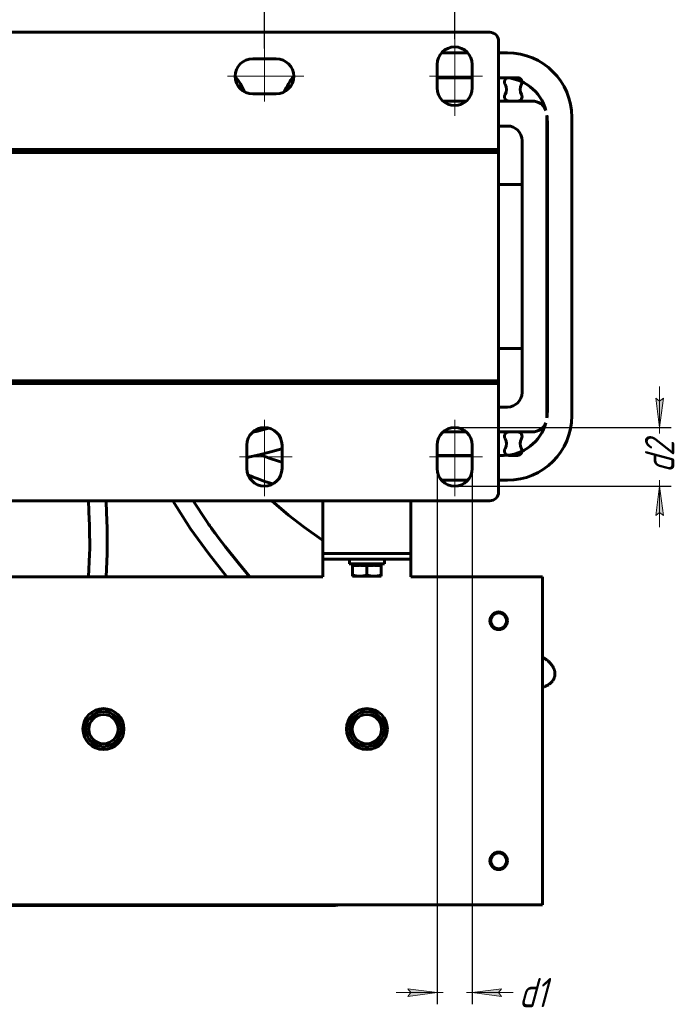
# Model space of a CAD drawing. Header units: millimetres. Extents: x 0 to 420, y 0 to 594.
# Tile 7 of 8: x 218 to 329, y 339 to 507. Entities that reach past the tile are written whole.
import ezdxf

# ---------------------------------------------------------------- set-up
doc = ezdxf.new("R2010")
doc.units = ezdxf.units.MM
for name, pattern in [('K5LT_AXLED', [19.5, 15, -1.5, 1.5, -1.5]), ('K5LT_BASIC', [0]), ('K5LT_THIN', [0])]:
    doc.linetypes.add(name, pattern=pattern)
doc.layers.add('Системный слой', color=7, linetype='Continuous')
doc.styles.add('KDIMTEXTSTYLE', font='GOST_AU.SHX', dxfattribs={"width": 0.96, "oblique": 15, "height": 5})
doc.dimstyles.new('KDIMSTYLE (0.50)', dxfattribs={"dimtxt": 5, "dimasz": 1, "dimexe": 2, "dimexo": 0, "dimgap": 1, "dimtad": 1, "dimlfac": 2, "dimtxsty": 'KDIMTEXTSTYLE', "dimsah": 1, "dimcen": 0, "dimdle": 1, "dimadec": 0, "dimazin": 0, "dimtfac": 0.667, "dimtmove": 0, "dimatfit": 3, "dimfxl": 1, "dimtvp": 1, "dimtolj": 1, "dimtzin": 0, "dimarcsym": 0})

# ---------------------------------------------------------------- blocks, each defined once
blk = doc.blocks.new('U42')
at = {"layer": 'Системный слой', "color": 150, "linetype": 'K5LT_BASIC', "lineweight": 60, "true_color": 0x0080ff}
for p, q in [((274.38, 413.73), (274.15, 413.73)), ((280.15, 413.73), (274.38, 413.73))]:
    blk.add_line(p, q, dxfattribs=at)
blk = doc.blocks.new('U43')
at = {"layer": 'Системный слой', "color": 150, "linetype": 'K5LT_BASIC', "lineweight": 60, "true_color": 0x0080ff}
for p, q in [((189.65, 444.53), (219.65, 444.53)), ((244.65, 444.53), (274.65, 444.53))]:
    blk.add_line(p, q, dxfattribs=at)
blk = doc.blocks.new('U44')
at = {"layer": 'Системный слой', "color": 150, "linetype": 'K5LT_BASIC', "lineweight": 60, "true_color": 0x0080ff}
for p, q in [((257.15, 428.38), (257.33, 428.17)), ((257.33, 428.17), (257.47, 428.01)), ((257.47, 428.01), (257.65, 427.81)), ((257.65, 427.81), (257.69, 427.76)), ((260.89, 424.53), (263.75, 422.06)), ((263.75, 422.06), (266.41, 420.01)), ((266.41, 420.01), (269.39, 417.9)), ((269.39, 417.9), (269.65, 417.72)), ((307.15, 397.87), (307.57, 397.57)), ((307.57, 397.57), (307.67, 397.5)), ((307.67, 397.5), (307.68, 397.49)), ((307.68, 397.49), (307.7, 397.48)), ((307.7, 397.48), (307.73, 397.45)), ((307.73, 397.45), (307.8, 397.4)), ((307.8, 397.4), (307.87, 397.34)), ((307.87, 397.34), (307.96, 397.27)), ((307.96, 397.27), (308, 397.23)), ((308, 397.23), (308.01, 397.22)), ((308.01, 397.22), (308.02, 397.21)), ((308.02, 397.21), (308.05, 397.19)), ((308.05, 397.19), (308.1, 397.14)), ((308.1, 397.14), (308.21, 397.05)), ((308.21, 397.05), (308.32, 396.94)), ((308.32, 396.94), (308.32, 396.93)), ((308.32, 396.93), (308.34, 396.92)), ((308.34, 396.92), (308.36, 396.9)), ((308.36, 396.9), (308.41, 396.85)), ((308.41, 396.85), (308.51, 396.74)), ((308.51, 396.74), (308.61, 396.62)), ((308.61, 396.62), (308.62, 396.62)), ((308.62, 396.62), (308.63, 396.6)), ((308.63, 396.6), (308.65, 396.58)), ((308.65, 396.58), (308.69, 396.52)), ((308.69, 396.52), (308.78, 396.41)), ((308.78, 396.41), (308.85, 396.3)), ((308.85, 396.3), (308.86, 396.29)), ((308.86, 396.29), (308.87, 396.28)), ((308.87, 396.28), (308.88, 396.26)), ((308.88, 396.26), (308.92, 396.2)), ((308.92, 396.2), (308.98, 396.1)), ((308.98, 396.1), (309.02, 396.02)), ((309.02, 396.02), (309.02, 396.02)), ((309.02, 396.02), (309.02, 396.01)), ((309.02, 396.01), (309.03, 395.99)), ((309.03, 395.99), (309.05, 395.95)), ((309.05, 395.95), (309.06, 395.93)), ((309.06, 395.93), (309.08, 395.89)), ((309.08, 395.89), (309.1, 395.85)), ((309.1, 395.85), (309.12, 395.79)), ((309.12, 395.79), (309.12, 395.79)), ((309.12, 395.79), (309.13, 395.78)), ((309.13, 395.78), (309.13, 395.76)), ((309.13, 395.76), (309.15, 395.72)), ((309.15, 395.72), (309.17, 395.64)), ((309.17, 395.64), (309.19, 395.57)), ((309.19, 395.57), (309.19, 395.57)), ((309.19, 395.57), (309.2, 395.56)), ((309.2, 395.56), (309.2, 395.55)), ((309.2, 395.55), (309.2, 395.54)), ((309.2, 395.54), (309.21, 395.52)), ((309.21, 395.52), (309.21, 395.51)), ((309.21, 395.51), (309.21, 395.5)), ((309.21, 395.5), (309.22, 395.47)), ((309.22, 395.47), (309.22, 395.47)), ((309.22, 395.47), (309.22, 395.47)), ((309.22, 395.47), (309.22, 395.47)), ((309.22, 395.47), (309.22, 395.46)), ((309.22, 395.46), (309.23, 395.44)), ((309.23, 395.44), (309.23, 395.43)), ((309.23, 395.43), (309.23, 395.42)), ((309.23, 395.42), (309.23, 395.42)), ((309.23, 395.42), (309.23, 395.41)), ((309.23, 395.41), (309.24, 395.4)), ((309.24, 395.4), (309.24, 395.39)), ((309.24, 395.39), (309.24, 395.38)), ((309.24, 395.38), (309.24, 395.38)), ((309.24, 395.38), (309.24, 395.37)), ((309.24, 395.37), (309.24, 395.36)), ((309.24, 395.36), (309.25, 395.34)), ((309.25, 395.34), (309.25, 395.31)), ((309.25, 395.31), (309.25, 395.29)), ((309.25, 395.29), (309.26, 395.27)), ((309.26, 395.27), (309.26, 395.25)), ((309.26, 395.25), (309.26, 395.22)), ((309.26, 395.22), (309.26, 395.22)), ((309.26, 395.22), (309.27, 395.21)), ((309.27, 395.21), (309.27, 395.2)), ((309.27, 395.2), (309.27, 395.19)), ((309.27, 395.19), (309.27, 395.16)), ((308.65, 393.5), (308.58, 393.43)), ((308.7, 393.56), (308.65, 393.5)), ((308.73, 393.59), (308.7, 393.56)), ((308.75, 393.6), (308.73, 393.59)), ((308.76, 393.62), (308.75, 393.61)), ((308.75, 393.61), (308.75, 393.6)), ((308.84, 393.72), (308.76, 393.62)), ((308.76, 393.62), (308.76, 393.62)), ((308.88, 393.77), (308.84, 393.72)), ((308.9, 393.79), (308.88, 393.77)), ((308.91, 393.81), (308.9, 393.8)), ((308.9, 393.8), (308.9, 393.79)), ((308.92, 393.83), (308.91, 393.81)), ((308.91, 393.81), (308.91, 393.81)), ((308.95, 393.87), (308.92, 393.83)), ((308.97, 393.9), (308.95, 393.87)), ((308.98, 393.92), (308.97, 393.91)), ((308.97, 393.91), (308.97, 393.9)), ((309.02, 393.99), (308.98, 393.92)), ((308.98, 393.92), (308.98, 393.92)), ((309.06, 394.06), (309.02, 393.99)), ((309.07, 394.1), (309.06, 394.06)), ((309.08, 394.11), (309.07, 394.1)), ((309.09, 394.12), (309.08, 394.11)), ((309.12, 394.2), (309.09, 394.13)), ((309.09, 394.13), (309.09, 394.12)), ((309.15, 394.27), (309.12, 394.2)), ((309.16, 394.31), (309.15, 394.27)), ((309.17, 394.33), (309.16, 394.31)), ((309.2, 394.42), (309.17, 394.34)), ((309.17, 394.34), (309.17, 394.34)), ((309.17, 394.34), (309.17, 394.33)), ((309.22, 394.49), (309.2, 394.42)), ((309.23, 394.52), (309.22, 394.49)), ((309.25, 394.63), (309.23, 394.56)), ((309.23, 394.56), (309.23, 394.55)), ((309.23, 394.55), (309.23, 394.54)), ((309.23, 394.54), (309.23, 394.52)), ((309.26, 394.7), (309.25, 394.63)), ((309.27, 394.76), (309.26, 394.74)), ((309.26, 394.74), (309.26, 394.7)), ((309.27, 395.16), (309.27, 395.1)), ((309.27, 395.1), (309.28, 395.05)), ((309.28, 394.93), (309.27, 394.85)), ((309.27, 394.85), (309.27, 394.77)), ((309.27, 394.77), (309.27, 394.77)), ((309.27, 394.77), (309.27, 394.76)), ((309.28, 395.05), (309.28, 395.01)), ((309.28, 395.01), (309.28, 395)), ((309.28, 395), (309.28, 394.99)), ((309.28, 394.99), (309.28, 394.98)), ((309.28, 394.98), (309.28, 394.96)), ((309.28, 394.96), (309.28, 394.93)), ((307.16, 392.67), (307.15, 392.67)), ((307.25, 392.7), (307.16, 392.67)), ((307.29, 392.71), (307.25, 392.7)), ((307.32, 392.72), (307.29, 392.71)), ((307.33, 392.72), (307.32, 392.72)), ((307.46, 392.77), (307.33, 392.73)), ((307.33, 392.73), (307.33, 392.72)), ((307.57, 392.82), (307.46, 392.77)), ((307.63, 392.84), (307.57, 392.82)), ((307.65, 392.85), (307.63, 392.84)), ((307.67, 392.86), (307.65, 392.85)), ((307.79, 392.91), (307.67, 392.86)), ((307.67, 392.86), (307.67, 392.86)), ((307.88, 392.96), (307.79, 392.91)), ((307.93, 392.98), (307.88, 392.96)), ((307.95, 392.99), (307.93, 392.98)), ((307.97, 393), (307.95, 392.99)), ((308.08, 393.06), (307.97, 393)), ((307.97, 393), (307.97, 393)), ((308.16, 393.11), (308.08, 393.06)), ((308.2, 393.14), (308.16, 393.11)), ((308.22, 393.15), (308.2, 393.14)), ((308.23, 393.16), (308.22, 393.15)), ((308.24, 393.16), (308.23, 393.16)), ((308.35, 393.24), (308.24, 393.16)), ((308.41, 393.29), (308.35, 393.24)), ((308.44, 393.31), (308.41, 393.29)), ((308.45, 393.32), (308.44, 393.31)), ((308.46, 393.33), (308.45, 393.32)), ((308.48, 393.34), (308.46, 393.33)), ((308.46, 393.33), (308.46, 393.33)), ((308.53, 393.39), (308.48, 393.34)), ((308.56, 393.41), (308.53, 393.39)), ((308.57, 393.42), (308.56, 393.41)), ((308.58, 393.43), (308.57, 393.43)), ((308.57, 393.43), (308.57, 393.42))]:
    blk.add_line(p, q, dxfattribs=at)
blk = doc.blocks.new('U45')
at = {"layer": 'Системный слой', "color": 150, "linetype": 'K5LT_BASIC', "lineweight": 60, "true_color": 0x0080ff}
for p, q in [((256.65, 431.94), (258.73, 432.37)), ((258.73, 432.37), (260.74, 432.87)), ((260.74, 432.87), (262.65, 433.42))]:
    blk.add_line(p, q, dxfattribs=at)
blk = doc.blocks.new('U46')
at = {"layer": 'Системный слой', "color": 150, "linetype": 'K5LT_BASIC', "lineweight": 60, "true_color": 0x0080ff}
for p, q in [((257.6, 436.22), (258.55, 436.44)), ((258.55, 436.44), (259.5, 436.68)), ((259.5, 436.68), (260.41, 436.93))]:
    blk.add_line(p, q, dxfattribs=at)
blk = doc.blocks.new('U47')
at = {"layer": 'Системный слой', "color": 150, "linetype": 'K5LT_BASIC', "lineweight": 60, "true_color": 0x0080ff}
for p, q in [((243.99, 424.53), (247, 419.75)), ((247, 419.75), (250.13, 415.45)), ((250.13, 415.45), (253.23, 411.53))]:
    blk.add_line(p, q, dxfattribs=at)
blk = doc.blocks.new('U48')
at = {"layer": 'Системный слой', "color": 150, "linetype": 'K5LT_BASIC', "lineweight": 60, "true_color": 0x0080ff}
for p, q in [((247.47, 424.53), (249.8, 420.98)), ((249.8, 420.98), (250.11, 420.53)), ((250.11, 420.53), (250.17, 420.45)), ((250.17, 420.45), (250.18, 420.44)), ((250.18, 420.44), (250.19, 420.42)), ((250.19, 420.42), (250.21, 420.39)), ((250.21, 420.39), (250.24, 420.34)), ((250.24, 420.34), (250.26, 420.32)), ((250.26, 420.32), (250.3, 420.27)), ((250.3, 420.27), (250.31, 420.25)), ((250.31, 420.25), (250.33, 420.22)), ((250.33, 420.22), (250.37, 420.17)), ((250.37, 420.17), (250.37, 420.16)), ((250.37, 420.16), (250.37, 420.16)), ((250.37, 420.16), (250.38, 420.15)), ((250.38, 420.15), (250.39, 420.14)), ((250.39, 420.14), (250.39, 420.13)), ((250.39, 420.13), (250.4, 420.13)), ((250.4, 420.13), (250.4, 420.12)), ((250.4, 420.12), (250.4, 420.12)), ((250.4, 420.12), (250.4, 420.12)), ((250.4, 420.12), (250.41, 420.11)), ((250.41, 420.11), (250.41, 420.11)), ((250.41, 420.11), (250.42, 420.1)), ((250.42, 420.1), (250.42, 420.09)), ((250.42, 420.09), (250.42, 420.09)), ((250.42, 420.09), (250.42, 420.09)), ((250.42, 420.09), (250.43, 420.09)), ((250.43, 420.09), (250.43, 420.08)), ((250.43, 420.08), (250.43, 420.08)), ((250.43, 420.08), (250.43, 420.08)), ((250.43, 420.08), (250.43, 420.08)), ((250.43, 420.08), (250.43, 420.08)), ((250.43, 420.08), (250.43, 420.07)), ((250.43, 420.07), (250.43, 420.07)), ((250.43, 420.07), (250.44, 420.07)), ((250.44, 420.07), (250.44, 420.07)), ((250.44, 420.07), (250.44, 420.07)), ((250.44, 420.07), (250.44, 420.07)), ((250.44, 420.07), (250.44, 420.06)), ((250.44, 420.06), (250.44, 420.06)), ((250.44, 420.06), (250.44, 420.06)), ((250.44, 420.06), (250.44, 420.06)), ((250.44, 420.06), (250.45, 420.06)), ((250.45, 420.06), (250.45, 420.06)), ((250.45, 420.06), (250.45, 420.05)), ((250.45, 420.05), (250.45, 420.05)), ((250.45, 420.05), (250.45, 420.05)), ((250.45, 420.05), (250.46, 420.04)), ((250.46, 420.04), (250.46, 420.04)), ((250.46, 420.04), (250.46, 420.04)), ((250.46, 420.04), (250.46, 420.04)), ((250.46, 420.04), (250.46, 420.04)), ((250.46, 420.04), (250.46, 420.03)), ((250.46, 420.03), (250.46, 420.03)), ((250.46, 420.03), (250.47, 420.03)), ((250.47, 420.03), (250.47, 420.02)), ((250.47, 420.02), (250.47, 420.02)), ((250.47, 420.02), (250.47, 420.02)), ((250.47, 420.02), (250.48, 420.02)), ((250.48, 420.02), (250.48, 420.01)), ((250.48, 420.01), (250.49, 420)), ((250.49, 420), (250.49, 419.99)), ((250.49, 419.99), (250.5, 419.99)), ((250.5, 419.99), (250.5, 419.98)), ((250.5, 419.98), (250.51, 419.97)), ((250.51, 419.97), (250.51, 419.97)), ((250.51, 419.97), (250.52, 419.96)), ((250.52, 419.96), (250.52, 419.95)), ((250.52, 419.95), (250.53, 419.95)), ((250.53, 419.95), (250.53, 419.94)), ((250.53, 419.94), (250.53, 419.94)), ((250.53, 419.94), (250.54, 419.93)), ((250.54, 419.93), (250.55, 419.91)), ((250.55, 419.91), (250.57, 419.89)), ((250.57, 419.89), (250.59, 419.86)), ((250.59, 419.86), (250.61, 419.83)), ((250.61, 419.83), (250.63, 419.8)), ((250.63, 419.8), (250.7, 419.7)), ((250.7, 419.7), (250.77, 419.6)), ((250.77, 419.6), (250.92, 419.4)), ((250.92, 419.4), (251.21, 419)), ((251.21, 419), (251.79, 418.22)), ((251.79, 418.22), (252.95, 416.7)), ((252.95, 416.7), (255.25, 413.79)), ((255.25, 413.79), (257.08, 411.57)), ((257.08, 411.57), (257.08, 411.56)), ((257.08, 411.56), (257.08, 411.56)), ((257.08, 411.56), (257.09, 411.56)), ((257.09, 411.56), (257.09, 411.55)), ((257.09, 411.55), (257.09, 411.55)), ((257.09, 411.55), (257.09, 411.55)), ((257.09, 411.55), (257.09, 411.55)), ((257.09, 411.55), (257.09, 411.55)), ((257.09, 411.55), (257.1, 411.54)), ((257.1, 411.54), (257.1, 411.54)), ((257.1, 411.54), (257.11, 411.53))]:
    blk.add_line(p, q, dxfattribs=at)
blk = doc.blocks.new('U50')
at = {"layer": 'Системный слой', "color": 150, "linetype": 'K5LT_BASIC', "lineweight": 60, "true_color": 0x0080ff}
for p, q in [((219.65, 484.53), (189.65, 484.53)), ((274.65, 484.53), (244.65, 484.53))]:
    blk.add_line(p, q, dxfattribs=at)
blk = doc.blocks.new('U52')
at = {"layer": 'Системный слой', "color": 150, "linetype": 'K5LT_BASIC', "lineweight": 60, "true_color": 0x0080ff}
for p, q in [((256.85, 428.96), (256.94, 428.92)), ((256.94, 428.92), (256.99, 428.9)), ((256.99, 428.9), (257.01, 428.88)), ((257.01, 428.88), (257.04, 428.87)), ((257.04, 428.87), (257.06, 428.86)), ((257.06, 428.86), (257.08, 428.85)), ((257.08, 428.85), (257.16, 428.82)), ((257.16, 428.82), (257.24, 428.78)), ((257.24, 428.78), (257.41, 428.71)), ((257.41, 428.71), (257.73, 428.57)), ((257.73, 428.57), (258.38, 428.31)), ((258.38, 428.31), (259.7, 427.84)), ((259.7, 427.84), (261.11, 427.41))]:
    blk.add_line(p, q, dxfattribs=at)
blk = doc.blocks.new('U53')
at = {"layer": 'Системный слой', "color": 150, "linetype": 'K5LT_BASIC', "lineweight": 60, "true_color": 0x0080ff}
for p, q in [((258.92, 432.42), (259.02, 432.37)), ((259.02, 432.37), (259.07, 432.35)), ((259.07, 432.35), (259.09, 432.34)), ((259.09, 432.34), (259.11, 432.33)), ((259.11, 432.33), (259.14, 432.32)), ((259.14, 432.32), (259.15, 432.32)), ((259.15, 432.32), (259.17, 432.31)), ((259.17, 432.31), (259.2, 432.29)), ((259.2, 432.29), (259.23, 432.28)), ((259.23, 432.28), (259.27, 432.27)), ((259.27, 432.27), (259.36, 432.23)), ((259.36, 432.23), (259.54, 432.16)), ((300.56, 432.28), (300.72, 432.31)), ((300.72, 432.31), (300.88, 432.35)), ((300.88, 432.35), (301.04, 432.38)), ((259.54, 432.16), (259.9, 432.01)), ((259.9, 432.01), (260.62, 431.75)), ((260.62, 431.75), (261.88, 431.35)), ((261.88, 431.35), (262.65, 431.13))]:
    blk.add_line(p, q, dxfattribs=at)
blk = doc.blocks.new('U54')
at = {"layer": 'Системный слой', "color": 150, "linetype": 'K5LT_BASIC', "lineweight": 60, "true_color": 0x0080ff}
for p, q in [((241.34, 355.39), (238.12, 355.39)), ((252.73, 355.39), (241.34, 355.39)), ((260.91, 355.39), (252.73, 355.39)), ((264.99, 355.39), (260.91, 355.39)), ((267.04, 355.39), (264.99, 355.39)), ((268.06, 355.39), (267.04, 355.39)), ((268.57, 355.39), (268.06, 355.39)), ((268.82, 355.39), (268.57, 355.39)), ((269.15, 355.39), (268.82, 355.39)), ((269.36, 355.39), (269.15, 355.39)), ((269.49, 355.39), (269.36, 355.39)), ((269.59, 355.39), (269.49, 355.39)), ((269.65, 355.39), (269.59, 355.39)), ((269.69, 355.39), (269.65, 355.39)), ((269.71, 355.39), (269.69, 355.39)), ((269.74, 355.39), (269.71, 355.39)), ((269.8, 355.39), (269.74, 355.39)), ((269.91, 355.39), (269.8, 355.39)), ((270.12, 355.39), (269.91, 355.39)), ((270.58, 355.39), (270.12, 355.39)), ((270.85, 355.39), (270.58, 355.39)), ((270.99, 355.39), (270.85, 355.39)), ((271.06, 355.39), (270.99, 355.39)), ((271.1, 355.39), (271.06, 355.39)), ((271.76, 355.42), (271.1, 355.39)), ((272.53, 355.53), (271.76, 355.42))]:
    blk.add_line(p, q, dxfattribs=at)
blk = doc.blocks.new('U55')
at = {"layer": 'Системный слой', "color": 150, "linetype": 'K5LT_BASIC', "lineweight": 60, "true_color": 0x0080ff}
for p, q in [((191.79, 355.52), (191.71, 355.53)), ((191.94, 355.49), (191.79, 355.52)), ((192.02, 355.48), (191.94, 355.49)), ((192.05, 355.47), (192.02, 355.48)), ((192.07, 355.47), (192.05, 355.47)), ((192.08, 355.47), (192.07, 355.47)), ((192.29, 355.44), (192.08, 355.47)), ((192.46, 355.42), (192.29, 355.44)), ((192.54, 355.42), (192.46, 355.42)), ((192.59, 355.41), (192.54, 355.42)), ((192.61, 355.41), (192.59, 355.41)), ((192.62, 355.41), (192.61, 355.41)), ((192.76, 355.4), (192.62, 355.41)), ((192.93, 355.39), (192.76, 355.4)), ((193.02, 355.39), (192.93, 355.39)), ((193.06, 355.39), (193.02, 355.39)), ((193.08, 355.39), (193.06, 355.39)), ((193.1, 355.39), (193.08, 355.39)), ((193.31, 355.39), (193.1, 355.39)), ((193.48, 355.39), (193.31, 355.39)), ((193.56, 355.39), (193.48, 355.39)), ((193.6, 355.39), (193.56, 355.39)), ((193.62, 355.39), (193.6, 355.39)), ((193.63, 355.39), (193.62, 355.39)), ((193.81, 355.39), (193.63, 355.39)), ((194.06, 355.39), (193.81, 355.39)), ((194.19, 355.39), (194.06, 355.39)), ((194.25, 355.39), (194.19, 355.39)), ((194.28, 355.39), (194.25, 355.39)), ((194.3, 355.39), (194.28, 355.39)), ((194.31, 355.39), (194.3, 355.39)), ((194.32, 355.39), (194.31, 355.39)), ((194.31, 355.39), (194.31, 355.39)), ((194.38, 355.39), (194.32, 355.39)), ((194.4, 355.39), (194.38, 355.39)), ((194.41, 355.39), (194.4, 355.39)), ((194.42, 355.39), (194.41, 355.39)), ((194.43, 355.39), (194.42, 355.39)), ((194.44, 355.39), (194.43, 355.39)), ((194.46, 355.39), (194.44, 355.39)), ((194.47, 355.39), (194.46, 355.39)), ((194.48, 355.39), (194.47, 355.39)), ((194.49, 355.39), (194.48, 355.39)), ((194.48, 355.39), (194.48, 355.39)), ((194.5, 355.39), (194.49, 355.39)), ((194.51, 355.39), (194.5, 355.39)), ((194.52, 355.39), (194.51, 355.39)), ((194.51, 355.39), (194.51, 355.39)), ((207.16, 355.39), (194.52, 355.39)), ((222.64, 355.39), (207.16, 355.39)), ((238.12, 355.39), (222.64, 355.39))]:
    blk.add_line(p, q, dxfattribs=at)
blk = doc.blocks.new('U56')
at = {"layer": 'Системный слой', "color": 150, "linetype": 'K5LT_BASIC', "lineweight": 60, "true_color": 0x0080ff}
for p, q in [((229.65, 422.8), (229.57, 424.53)), ((229.71, 421.28), (229.65, 422.8)), ((229.74, 420.55), (229.71, 421.28)), ((229.76, 419.82), (229.74, 420.55)), ((229.76, 419.68), (229.76, 419.82)), ((229.77, 419.39), (229.76, 419.68)), ((229.77, 419.25), (229.77, 419.39)), ((229.78, 419.17), (229.77, 419.25)), ((229.78, 419.14), (229.78, 419.17)), ((229.78, 419.12), (229.78, 419.14)), ((229.78, 419.03), (229.78, 419.12)), ((229.79, 418.58), (229.78, 419.03)), ((229.79, 418.34), (229.79, 418.58)), ((229.79, 418.21), (229.79, 418.34)), ((229.79, 418.14), (229.79, 418.21)), ((229.8, 418.11), (229.79, 418.14)), ((229.8, 418.1), (229.8, 418.11)), ((229.8, 418.04), (229.8, 418.1)), ((229.8, 417.93), (229.8, 418.04)), ((229.8, 417.86), (229.8, 417.93)), ((229.8, 417.76), (229.8, 417.86)), ((229.8, 417.68), (229.8, 417.76)), ((229.8, 417.61), (229.8, 417.68)), ((229.8, 417.58), (229.8, 417.61)), ((229.8, 417.56), (229.8, 417.58)), ((229.8, 417.51), (229.8, 417.56)), ((229.8, 417.56), (229.8, 417.56)), ((229.8, 417.44), (229.8, 417.51)), ((229.8, 417.36), (229.8, 417.44)), ((229.8, 417.32), (229.8, 417.36)), ((229.8, 417.27), (229.8, 417.32)), ((229.8, 417.25), (229.8, 417.27)), ((229.8, 417.23), (229.8, 417.25)), ((229.8, 417.22), (229.8, 417.23)), ((229.8, 417.19), (229.8, 417.22)), ((229.8, 417.18), (229.8, 417.19)), ((229.8, 417.17), (229.8, 417.18)), ((229.8, 417.16), (229.8, 417.17)), ((229.8, 417.15), (229.8, 417.16)), ((229.8, 417.16), (229.8, 417.16)), ((229.8, 417.16), (229.8, 417.16)), ((229.8, 417.14), (229.8, 417.15)), ((229.8, 417.13), (229.8, 417.14)), ((229.8, 417.14), (229.8, 417.14)), ((229.8, 417.14), (229.8, 417.14)), ((229.8, 417.14), (229.8, 417.14)), ((229.8, 417.12), (229.8, 417.13)), ((229.8, 417.13), (229.8, 417.13)), ((229.8, 417.13), (229.8, 417.13)), ((229.8, 417.11), (229.8, 417.12)), ((229.8, 417.1), (229.8, 417.11)), ((229.8, 417.08), (229.8, 417.1)), ((229.8, 417.1), (229.8, 417.1)), ((229.8, 417.1), (229.8, 417.1)), ((229.8, 417.06), (229.8, 417.08)), ((229.8, 417.05), (229.8, 417.06)), ((229.8, 417.04), (229.8, 417.05)), ((229.8, 417.03), (229.8, 417.04)), ((229.8, 417.04), (229.8, 417.04)), ((229.8, 417.01), (229.8, 417.03)), ((229.6, 411.53), (229.79, 415.41)), ((229.79, 415.41), (229.8, 416.33)), ((229.8, 416.99), (229.8, 417.01)), ((229.8, 416.98), (229.8, 416.99)), ((229.8, 416.97), (229.8, 416.98)), ((229.8, 416.96), (229.8, 416.97)), ((229.8, 416.97), (229.8, 416.97)), ((229.8, 416.94), (229.8, 416.96)), ((229.8, 416.93), (229.8, 416.94)), ((229.8, 416.92), (229.8, 416.93)), ((229.8, 416.91), (229.8, 416.92)), ((229.8, 416.9), (229.8, 416.91)), ((229.8, 416.89), (229.8, 416.9)), ((229.8, 416.9), (229.8, 416.9)), ((229.8, 416.86), (229.8, 416.89)), ((229.8, 416.85), (229.8, 416.86)), ((229.8, 416.84), (229.8, 416.85)), ((229.8, 416.33), (229.8, 416.84))]:
    blk.add_line(p, q, dxfattribs=at)
blk = doc.blocks.new('U57')
at = {"layer": 'Системный слой', "color": 150, "linetype": 'K5LT_BASIC', "lineweight": 60, "true_color": 0x0080ff}
for p, q in [((232.58, 424.51), (232.58, 424.53)), ((232.59, 424.32), (232.58, 424.51)), ((232.67, 422.58), (232.59, 424.32)), ((232.76, 419.78), (232.67, 422.58)), ((232.79, 415.48), (232.76, 419.78)), ((232.61, 411.53), (232.79, 415.48))]:
    blk.add_line(p, q, dxfattribs=at)
blk = doc.blocks.new('U68')
at = {"layer": 'Системный слой', "color": 150, "linetype": 'K5LT_BASIC', "lineweight": 60, "true_color": 0x0080ff}
for p, q in [((266.33, 484.03), (266.33, 484.53)), ((266.33, 444.53), (266.33, 445.03))]:
    blk.add_line(p, q, dxfattribs=at)
blk = doc.blocks.new('U69')
at = {"layer": 'Системный слой', "color": 150, "linetype": 'K5LT_BASIC', "lineweight": 60, "true_color": 0x0080ff}
for p, q in [((294.39, 428.03), (289.92, 428.03)), ((301.15, 428.03), (299.65, 428.03))]:
    blk.add_line(p, q, dxfattribs=at)
blk = doc.blocks.new('U70')
at = {"layer": 'Системный слой', "color": 150, "linetype": 'K5LT_BASIC', "lineweight": 60, "true_color": 0x0080ff}
for p, q in [((290.17, 492.78), (294.14, 492.78)), ((299.65, 492.78), (305.4, 492.78))]:
    blk.add_line(p, q, dxfattribs=at)
blk = doc.blocks.new('U71')
at = {"layer": 'Системный слой', "color": 150, "linetype": 'K5LT_BASIC', "lineweight": 60, "true_color": 0x0080ff}
for p, q in [((270.65, 484.03), (270.65, 484.53)), ((270.65, 444.53), (270.65, 445.03))]:
    blk.add_line(p, q, dxfattribs=at)
blk = doc.blocks.new('U72')
at = {"layer": 'Системный слой', "color": 150, "linetype": 'K5LT_BASIC', "lineweight": 60, "true_color": 0x0080ff}
for p, q in [((295.15, 432.28), (289.15, 432.28)), ((300.48, 432.28), (299.65, 432.28))]:
    blk.add_line(p, q, dxfattribs=at)
blk = doc.blocks.new('U73')
at = {"layer": 'Системный слой', "color": 150, "linetype": 'K5LT_BASIC', "lineweight": 60, "true_color": 0x0080ff}
for p, q in [((294.14, 436.28), (290.17, 436.28)), ((305.4, 436.28), (299.65, 436.28))]:
    blk.add_line(p, q, dxfattribs=at)
blk = doc.blocks.new('U74')
at = {"layer": 'Системный слой', "color": 150, "linetype": 'K5LT_BASIC', "lineweight": 60, "true_color": 0x0080ff}
for p, q in [((289.15, 496.78), (295.15, 496.78)), ((299.65, 496.78), (300.48, 496.78))]:
    blk.add_line(p, q, dxfattribs=at)
blk = doc.blocks.new('U75')
at = {"layer": 'Системный слой', "color": 150, "linetype": 'K5LT_BASIC', "lineweight": 60, "true_color": 0x0080ff}
for p, q in [((262.15, 484.03), (262.15, 484.53)), ((262.15, 444.53), (262.15, 445.03))]:
    blk.add_line(p, q, dxfattribs=at)
blk = doc.blocks.new('U76')
at = {"layer": 'Системный слой', "color": 150, "linetype": 'K5LT_BASIC', "lineweight": 60, "true_color": 0x0080ff}
for p, q in [((266.4, 484.03), (266.4, 484.53)), ((266.4, 444.53), (266.4, 445.03))]:
    blk.add_line(p, q, dxfattribs=at)
blk = doc.blocks.new('U77')
at = {"layer": 'Системный слой', "color": 150, "linetype": 'K5LT_BASIC', "lineweight": 60, "true_color": 0x0080ff}
for p, q in [((289.92, 501.03), (294.39, 501.03)), ((299.65, 501.03), (301.15, 501.03))]:
    blk.add_line(p, q, dxfattribs=at)
blk = doc.blocks.new('U80')
at = {"layer": 'Системный слой', "color": 150, "linetype": 'K5LT_BASIC', "lineweight": 60, "true_color": 0x0080ff}
for p, q in [((257.15, 484.53), (257.15, 484.03)), ((257.15, 445.03), (257.15, 444.53))]:
    blk.add_line(p, q, dxfattribs=at)
blk = doc.blocks.new('U84')
at = {"layer": 'Системный слой', "color": 150, "linetype": 'K5LT_BASIC', "lineweight": 60, "true_color": 0x0080ff}
for p, q in [((252.98, 484.53), (252.98, 484.03)), ((252.98, 445.03), (252.98, 444.53))]:
    blk.add_line(p, q, dxfattribs=at)
blk = doc.blocks.new('U86')
at = {"layer": 'Системный слой', "color": 150, "linetype": 'K5LT_BASIC', "lineweight": 60, "true_color": 0x0080ff}
for p, q in [((248.65, 484.53), (248.65, 484.03)), ((248.65, 445.03), (248.65, 444.53))]:
    blk.add_line(p, q, dxfattribs=at)
blk = doc.blocks.new('U87')
at = {"layer": 'Системный слой', "color": 150, "linetype": 'K5LT_BASIC', "lineweight": 60, "true_color": 0x0080ff}
for p, q in [((252.9, 484.53), (252.9, 484.03)), ((252.9, 445.03), (252.9, 444.53))]:
    blk.add_line(p, q, dxfattribs=at)
blk = doc.blocks.new('KDIMARROW_02')
at = {"layer": 'Системный слой'}
blk.add_hatch(color=0, dxfattribs=at).paths.add_polyline_path([(4.5, 0), (5, 0.66), (0, 0), (5, -0.66)])
at = {"layer": 'Системный слой', "color": 0, "linetype": 'K5LT_THIN', "lineweight": 18}
for p, q in [((0, 0), (-1, 0)), ((5, 0.66), (0, 0)), ((0, 0), (5, -0.66)), ((0, 0), (7, 0)), ((4.5, 0), (5, 0.66)), ((5, -0.66), (4.5, 0))]:
    blk.add_line(p, q, dxfattribs=at)
blk = doc.blocks.new('KDIMARROW_01')
at = {"layer": 'Системный слой'}
blk.add_hatch(color=0, dxfattribs=at).paths.add_polyline_path([(-5, -0.66), (0, 0), (-5, 0.66), (-4.5, 0)])
at = {"layer": 'Системный слой', "color": 0, "linetype": 'K5LT_THIN', "lineweight": 18}
for p, q in [((-4.5, 0), (-5, 0.66)), ((-5, 0.66), (0, 0)), ((0, 0), (-5, -0.66)), ((-5, -0.66), (-4.5, 0)), ((0, 0), (-1, 0))]:
    blk.add_line(p, q, dxfattribs=at)

msp = doc.modelspace()

# ---------------------------------------------------------------- linework, layer by layer
at = {"layer": 'Системный слой', "color": 150, "linetype": 'K5LT_BASIC', "lineweight": 60, "true_color": 0x0080ff}
for p, q in [((166.1534, 504.5311), (298.1534, 504.5311)), ((299.6534, 486.0311), (299.6534, 503.0311)), ((257.6534, 500.0311), (261.6534, 500.0311)), ((289.1534, 495.0311), (289.1534, 499.0311)), ((295.1534, 499.0311), (295.1534, 495.0311)), ((301.4034, 496.7811), (302.9034, 496.7811)), ((261.6534, 494.0311), (257.6534, 494.0311)), ((302.9034, 492.7811), (301.4034, 492.7811)), ((307.9034, 490.2811), (307.9034, 438.7811)), ((312.1534, 490.0311), (312.1534, 439.0311)), ((301.1534, 488.5311), (299.6534, 488.5311)), ((299.6534, 488.5311), (301.1534, 488.5311)), ((307.9784, 489.2811), (307.9784, 439.7811)), ((299.6534, 486.0311), (299.6534, 484.5311)), ((303.6534, 478.5311), (303.6534, 486.0311)), ((303.6534, 486.0311), (303.6534, 443.0311)), ((307.9034, 486.0311), (307.9784, 486.0311)), ((219.6534, 484.5311), (244.6534, 484.5311)), ((219.6534, 484.5311), (219.6534, 484.0311)), ((244.6534, 484.5311), (244.6534, 484.0311)), ((248.6534, 484.0311), (248.6534, 484.5311)), ((270.6534, 484.5311), (270.6534, 484.0311)), ((274.6534, 484.5311), (299.6534, 484.5311)), ((274.6534, 484.5311), (274.6534, 484.0311)), ((299.6534, 484.5311), (299.6534, 484.0311)), ((307.9034, 484.5311), (307.9784, 484.5311)), ((164.6534, 484.0311), (299.6534, 484.0311)), ((219.6534, 484.0311), (244.6534, 484.0311)), ((274.6534, 484.0311), (299.6534, 484.0311)), ((299.6534, 484.0311), (299.6534, 445.0311)), ((299.6534, 478.5311), (303.6534, 478.5311)), ((299.6534, 450.5311), (303.6534, 450.5311)), ((303.6534, 450.5311), (303.6534, 443.0311)), ((164.6534, 445.0311), (299.6534, 445.0311)), ((219.6534, 445.0311), (244.6534, 445.0311)), ((219.6534, 445.0311), (219.6534, 444.5311)), ((219.6534, 444.5311), (244.6534, 444.5311)), ((244.6534, 445.0311), (244.6534, 444.5311)), ((248.6534, 445.0311), (248.6534, 444.5311)), ((270.6534, 445.0311), (270.6534, 444.5311)), ((274.6534, 445.0311), (299.6534, 445.0311)), ((274.6534, 445.0311), (274.6534, 444.5311)), ((274.6534, 444.5311), (299.6534, 444.5311)), ((299.6534, 445.0311), (299.6534, 444.5311)), ((299.6534, 444.5311), (299.6534, 443.0311)), ((299.6534, 443.0311), (299.6534, 426.0311)), ((301.1534, 440.5311), (299.6534, 440.5311)), ((301.1534, 440.5311), (299.6534, 440.5311)), ((301.4034, 436.2811), (302.9034, 436.2811)), ((256.6534, 430.0311), (256.6534, 434.0311)), ((262.6534, 434.0311), (262.6534, 430.0311)), ((289.1534, 430.0311), (289.1534, 434.0311)), ((295.1534, 434.0311), (295.1534, 430.0311)), ((302.9034, 432.2811), (301.4034, 432.2811)), ((298.1534, 424.5311), (166.1534, 424.5311)), ((269.6534, 424.5311), (269.6534, 415.5311)), ((284.6534, 424.5311), (284.6534, 415.5311)), ((284.6534, 415.5311), (269.6534, 415.5311)), ((269.6534, 414.5311), (269.6534, 415.5311)), ((283.1534, 415.5311), (271.1534, 415.5311)), ((284.6534, 415.5311), (284.6534, 414.5311)), ((271.1534, 414.5311), (269.6534, 414.5311)), ((269.6534, 413.0311), (269.6534, 414.5311)), ((283.1534, 414.5311), (271.1534, 414.5311)), ((274.1534, 414.5311), (274.1534, 413.7311)), ((274.9334, 413.7311), (274.7084, 413.5061)), ((279.3734, 413.7311), (279.5984, 413.5061)), ((280.1534, 414.5311), (280.1534, 413.7311)), ((284.6534, 414.5311), (283.1534, 414.5311)), ((284.6534, 414.5311), (284.6534, 413.0311)), ((269.6534, 413.0311), (269.6534, 411.5311)), ((274.7084, 413.5061), (274.7084, 413.4811)), ((274.7084, 413.4811), (275.6273, 413.4811)), ((274.7084, 413.4811), (274.7084, 411.7937)), ((276.2344, 413.4811), (277.1534, 413.4811)), ((277.1534, 413.4811), (277.1534, 411.7937)), ((277.1534, 413.4811), (278.0723, 413.4811)), ((278.6794, 413.4811), (279.5984, 413.4811)), ((279.5984, 413.4811), (279.5984, 413.5061)), ((279.5984, 413.4811), (279.5984, 411.7937)), ((284.6534, 411.5311), (284.6534, 413.0311)), ((194.6534, 411.5311), (269.6534, 411.5311)), ((274.7084, 411.7937), (274.7084, 411.6561)), ((274.7084, 411.6561), (275.9309, 411.6561)), ((275.9309, 411.6561), (278.3759, 411.6561)), ((278.3759, 411.6561), (279.5984, 411.6561)), ((279.5984, 411.6561), (279.5984, 411.7937)), ((284.6534, 411.5311), (307.1534, 411.5311)), ((307.1534, 411.5311), (307.1534, 358.0311)), ((307.1534, 358.0311), (307.1534, 355.5311)), ((307.1534, 355.5311), (157.1534, 355.5311)), ((238.1219, 355.5311), (238.1219, 355.39)), ((238.1219, 355.5311), (238.1219, 355.39))]:
    msp.add_line(p, q, dxfattribs=at)
at = {"layer": 'Системный слой', "color": 30, "linetype": 'K5LT_AXLED', "lineweight": 18, "true_color": 0xff8000}
for p, q in [((292.1534, 503.3485), (292.1534, 490.2896)), ((259.6534, 492.7403), (259.6534, 501.772)), ((253.3359, 497.0311), (266.3949, 497.0311)), ((287.8625, 497.0311), (296.8943, 497.0311)), ((259.6534, 438.3485), (259.6534, 425.2896)), ((292.1534, 438.3485), (292.1534, 425.2896)), ((255.3625, 432.0311), (264.3943, 432.0311)), ((287.8625, 432.0311), (296.8943, 432.0311))]:
    msp.add_line(p, q, dxfattribs=at)
at = {"layer": 'Системный слой', "color": 150, "linetype": 'K5LT_BASIC', "lineweight": 60, "true_color": 0x0080ff}
for centre, radius in [((299.6534, 404.0311), 1.5), ((299.6534, 404.0311), 1.35), ((232.1534, 385.5311), 3.5), ((232.1534, 385.5311), 3), ((277.1534, 385.5311), 3.5), ((277.1534, 385.5311), 3), ((232.1534, 385.5311), 2.5), ((277.1534, 385.5311), 2.5), ((299.6534, 363.0311), 1.5), ((299.6534, 363.0311), 1.35)]:
    msp.add_circle(centre, radius, dxfattribs=at)
for centre, radius, start, end in [((298.1534, 503.0311), 1.5, 0, 90), ((292.1534, 499.0311), 3, 0, 180), ((257.6534, 497.0311), 3, 90, 270), ((261.6534, 497.0311), 3, 270, 90), ((301.1534, 490.0311), 11, 0, 90), ((246.1534, 490.0311), 11, 23.257257, 39.400128), ((273.1534, 490.0311), 11, 140.599872, 156.742743), ((300.4784, 489.2811), 7.5, 14.801825, 90), ((301.4034, 496.0311), 0.75, 90, 210), ((302.9034, 496.0311), 0.75, 330, 90), ((292.1534, 495.0311), 3, 180, 0), ((299.2383, 494.7811), 1.75, 330, 30), ((305.0684, 494.7811), 1.75, 150, 210), ((301.4034, 493.5311), 0.75, 150, 270), ((302.9034, 493.5311), 0.75, 270, 30), ((305.4034, 490.2811), 2.5, 21.495593, 90), ((300.4784, 489.2811), 7.5, 0, 8.153429), ((305.4034, 490.2811), 2.5, 0, 1.459661), ((301.1534, 486.0311), 2.5, 0, 90), ((301.1534, 486.0311), 2.5, 0, 90), ((301.1534, 443.0311), 2.5, 270, 0), ((301.1534, 443.0311), 2.5, 270, 0), ((301.1534, 439.0311), 11, 270, 0), ((300.4784, 439.7811), 7.5, 351.846571, 0), ((300.4784, 439.7811), 7.5, 270, 345.198175), ((305.4034, 438.7811), 2.5, 270, 338.504407), ((305.4034, 438.7811), 2.5, 358.540339, 0), ((259.6534, 434.0311), 3, 0, 180), ((292.1534, 434.0311), 3, 0, 180), ((301.4034, 435.5311), 0.75, 90, 210), ((302.9034, 435.5311), 0.75, 330, 90), ((299.2383, 434.2811), 1.75, 330, 30), ((305.0684, 434.2811), 1.75, 150, 210), ((301.4034, 433.0311), 0.75, 150, 270), ((302.9034, 433.0311), 0.75, 270, 30), ((259.6534, 430.0311), 3, 180, 0), ((292.1534, 430.0311), 3, 180, 0), ((298.1534, 426.0311), 1.5, 270, 0)]:
    msp.add_arc(centre, radius, start, end, dxfattribs=at)
for points in [[(275.6273, 413.4811), (275.7285, 413.4977), (275.9309, 413.5145), (276.1332, 413.4977), (276.2344, 413.4811)], [(278.0723, 413.4811), (278.1735, 413.4977), (278.3759, 413.5145), (278.5782, 413.4977), (278.6794, 413.4811)]]:
    msp.add_open_spline(points, degree=3, knots=[0, 0, 0, 0, 2.50000561, 5, 5, 5, 5], dxfattribs=at)
for points in [[(275.9309, 411.6561), (275.5234, 411.6561), (275.1159, 411.7081), (274.7084, 411.7937)], [(277.1534, 411.7937), (276.7459, 411.7081), (276.3384, 411.6561), (275.9309, 411.6561)], [(278.3759, 411.6561), (277.9684, 411.6561), (277.5609, 411.7081), (277.1534, 411.7937)], [(279.5984, 411.7937), (279.1909, 411.7081), (278.7834, 411.6561), (278.3759, 411.6561)]]:
    msp.add_open_spline(points, degree=3, dxfattribs=at)

# ---------------------------------------------------------------- block references
at = {"layer": 'Системный слой'}
for name in ['U77', 'U74', 'U70', 'U50', 'U86', 'U87', 'U84', 'U80', 'U75', 'U68', 'U76', 'U71', 'U43', 'U46', 'U73', 'U45', 'U53', 'U72', 'U52', 'U44', 'U69', 'U56', 'U57', 'U47', 'U48', 'U42', 'U55', 'U54']:
    msp.add_blockref(name, (0, 0), dxfattribs=at)

# ---------------------------------------------------------------- dimensions: what is measured, and where the dimension line sits
at = {"layer": 'Системный слой', "color": 7}
for base, p1, p2, location, text, override in [((292.1534, 524.5311), (172.1534, 503.3485), (292.1534, 503.3485), (232.1534, 524.5311), '\\H5.0;\\W0.965;\\Q15;\\H5.0;\\W0.965;\\Q15;\\Q15;Ш1', {"dimexo": 0, "dimblk1": 'KDIMARROW_01', "dimblk2": 'KDIMARROW_01', "dimse1": 0, "dimse2": 0, "dimclrt": 7, "dimtolj": 1}), ((259.6534, 514.5311), (204.6534, 499.0311), (259.6534, 501.772), (232.1534, 514.5311), '\\H5.0;\\W0.965;\\Q15;\\H5.0;\\W0.965;\\Q15;\\Q15;Ш2', {"dimexo": 0, "dimblk1": 'KDIMARROW_01', "dimblk2": 'KDIMARROW_01', "dimse1": 0, "dimse2": 0, "dimclrt": 7, "dimtolj": 1}), ((295.1534, 340.5311), (289.1534, 430.0311), (295.1534, 430.0311), (305.5108, 340.5311), '\\H5.0;\\W0.965;\\Q15;\\H5.0;\\W0.965;\\Q15;\\Q15;d1', {"dimexo": 0, "dimblk1": 'KDIMARROW_02', "dimblk2": 'KDIMARROW_02', "dimse1": 0, "dimse2": 0, "dimclrt": 7, "dimtolj": 1})]:
    msp.add_linear_dim(base=base, p1=p1, p2=p2, location=location, text=text, dimstyle='KDIMSTYLE (0.50)', override=override, dxfattribs=at).render()
msp.add_linear_dim(base=(327.1534, 437.0311), p1=(292.1534, 427.0311), p2=(292.1534, 437.0311), angle=90, location=(327.1534, 432.0311), text='\\H5.0;\\W0.965;\\Q15;\\H5.0;\\W0.965;\\Q15;\\Q15;d2', dimstyle='KDIMSTYLE (0.50)', override={"dimexo": 0, "dimblk1": 'KDIMARROW_02', "dimblk2": 'KDIMARROW_02', "dimse1": 0, "dimse2": 0, "dimclrt": 7, "dimtolj": 1}, dxfattribs=at).render()

doc.saveas('drawing.dxf')
